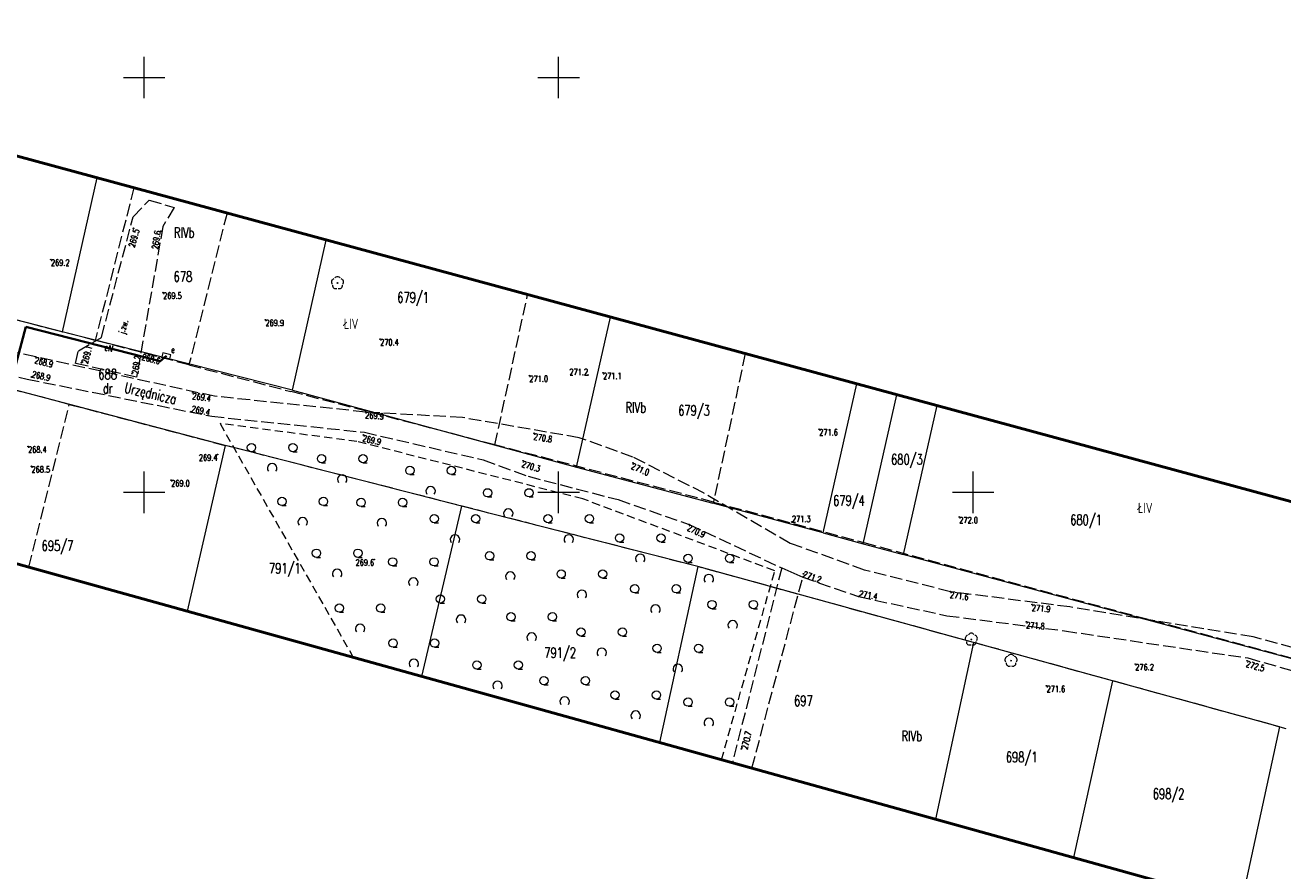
# Model space of a CAD drawing. Header units: metres. Extents: x 7457875 to 7459052, y 5635789 to 5636227.
# Tile 23 of 24: x 7458786 to 7458937, y 5635954 to 5636056. Entities that reach past the tile are written whole.
import ezdxf
from ezdxf.enums import TextEntityAlignment as Align

# ---------------------------------------------------------------- set-up
doc = ezdxf.new("R2010")
doc.units = ezdxf.units.M
doc.header["$MEASUREMENT"] = 0
for name, pattern in [('1', [0]), ('14', [1, -1]), ('2', [1.5, 1, -0.5]), ('GDE', [0]), ('GUK', [2, 1.5, -0.5]), ('KTJZ01', [2, 1.5, -0.5]), ('PTTL', [1.5, 1, -0.5]), ('SUOP03_03', [0]), ('SUOP03_13', [0]), ('SUPE_01', [0])]:
    doc.linetypes.add(name, pattern=pattern)
doc.layers.get('0').update_dxf_attribs({"color": 250, "linetype": 'CONTINUOUS', "lineweight": 100})
for name, color, linetype, lineweight in [('DZIALKI_L_0', 90, '1', 18), ('DZIALKI_T_0', 90, 'CONTINUOUS', 25), ('KRZYZE_L_0', 7, '1', 18), ('KTJZ_E_T_0', 7, 'CONTINUOUS', 15), ('KTJZ_L_0', 7, 'KTJZ01', 18), ('KTUL_E_T_0', 7, 'CONTINUOUS', 25), ('OBOP_T_1', 3, 'CONTINUOUS', 18), ('OBOP_T_3', 7, 'CONTINUOUS', 18), ('PTTL_L_3', 7, 'PTTL', 18), ('RTPW_T_0', 7, 'CONTINUOUS', 15), ('SUOE_L_1', 1, 'SUOP03_13', 35), ('SUPE_E_T_3', 1, 'CONTINUOUS', 15), ('SUPE_L_3', 1, 'SUPE_01', 18), ('SUTE_T_0', 1, 'CONTINUOUS', 18), ('SUUE_E_T_2', 7, 'CONTINUOUS', 15), ('SUUE_T_3', 7, 'CONTINUOUS', 18), ('UZYTKI_L_0', 90, '2', 18), ('UZYTKI_T_0', 90, 'CONTINUOUS', 25), ('ZAKRES_L_0', 1, '1', 50)]:
    doc.layers.add(name, color=color, linetype=linetype, lineweight=lineweight)
doc.styles.get("Standard").update_dxf_attribs({"font": 'Simplex.SHX', "width": 0.75})

# ---------------------------------------------------------------- blocks, each defined once
blk = doc.blocks.new('OBOP02_01')
at = {"linetype": 'Continuous'}
blk.add_circle((0, 0), 0.045, dxfattribs=at)
for centre, start, end in [((-0.36, 0.12), 102.1445, 221.86), ((0, 0.38), 30.1401, 149.8599), ((0.36, 0.12), 318.14, 77.8555), ((-0.22, -0.3), 174.1482, 293.8542), ((0.22, -0.3), 246.1458, 5.8518)]:
    blk.add_arc(centre, 0.375, start, end, dxfattribs=at)
blk = doc.blocks.new('PTTL04')
at = {"linetype": 'Continuous'}
for p, q in [((-2.5, 1.18), (-2, 1.18)), ((2.5, 1.18), (3, 1.18))]:
    blk.add_line(p, q, dxfattribs=at)
for centre in [(-2.5, 1.68), (2.5, 1.68)]:
    blk.add_circle(centre, 0.5, dxfattribs=at)
blk.add_arc((0, -0.82), 0.571, 321.3178, 218.6822, dxfattribs=at)
blk = doc.blocks.new('RTPW01')
at = {"linetype": 'Continuous'}
blk.add_circle((0, 0), 0.045, dxfattribs=at)
blk = doc.blocks.new('WSP')
at = {"linetype": 'Continuous'}
blk.add_circle((0, 0), 0.045, dxfattribs=at)
blk = doc.blocks.new('SUPS01_03')
at = {"linetype": 'Continuous'}
blk.add_circle((0, 0), 0.0625, dxfattribs=at)
blk = doc.blocks.new('SUUS18_01')
at = {"linetype": 'Continuous'}
for p, q in [((0.5, 0.25), (-0.5, 0.25)), ((-0.5, 0.25), (-0.5, -0.25)), ((0.5, -0.25), (0.5, 0.25)), ((-0.5, -0.25), (0.5, -0.25))]:
    blk.add_line(p, q, dxfattribs=at)

msp = doc.modelspace()

# ---------------------------------------------------------------- linework, layer by layer
at = {"layer": 'DZIALKI_L_0', "linetype": 'GDE'}
for p, q in [((7458794.29, 5636037.91), (7458790.1, 5636019.36)), ((7458790.1, 5636019.36), (7458745.54, 5636030.72)), ((7458817.89, 5636012.3), (7458821.97, 5636030.41)), ((7458852.17, 5636003.04), (7458856.27, 5636021.12)), ((7458817.89, 5636012.3), (7458790.1, 5636019.36)), ((7458809.79, 5636005.65), (7458783.11, 5636012.67)), ((7458817.89, 5636012.3), (7458852.17, 5636003.04)), ((7458881.9, 5635995.1), (7458885.96, 5636013.07)), ((7458886.72, 5635993.8), (7458890.78, 5636011.76)), ((7458895.62, 5636010.45), (7458891.56, 5635992.51)), ((7458809.79, 5636005.65), (7458805.18, 5635985.67)), ((7458838.29, 5635998.35), (7458810.16, 5636005.55)), ((7458852.17, 5636003.04), (7458868.61, 5635998.69)), ((7458838.29, 5635998.35), (7458833.47, 5635977.81)), ((7458866.78, 5635991.05), (7458838.29, 5635998.35)), ((7458881.9, 5635995.1), (7458868.61, 5635998.69)), ((7458881.9, 5635995.1), (7458886.72, 5635993.8)), ((7458886.72, 5635993.8), (7458891.56, 5635992.51)), ((7458939.7, 5635979.61), (7458891.56, 5635992.51)), ((7458866.78, 5635991.05), (7458862.16, 5635969.85)), ((7458900.05, 5635981.9), (7458866.78, 5635991.05)), ((7458900.05, 5635981.9), (7458895.47, 5635960.61)), ((7458916.82, 5635977.27), (7458900.05, 5635981.9)), ((7458916.82, 5635977.27), (7458912.1, 5635955.99)), ((7458936.97, 5635971.73), (7458916.82, 5635977.27)), ((7458936.97, 5635971.73), (7458932.32, 5635950.38))]:
    msp.add_line(p, q, dxfattribs=at)
at = {"layer": 'KRZYZE_L_0', "linetype": '1'}
for p, q in [((7458800, 5636047.5), (7458800, 5636052.5)), ((7458850, 5636047.5), (7458850, 5636052.5)), ((7458797.5, 5636050), (7458802.5, 5636050)), ((7458847.5, 5636050), (7458852.5, 5636050)), ((7458800, 5635997.5), (7458800, 5636002.5)), ((7458850, 5635997.5), (7458850, 5636002.5)), ((7458900, 5635997.5), (7458900, 5636002.5)), ((7458797.5, 5636000), (7458802.5, 5636000)), ((7458847.5, 5636000), (7458852.5, 5636000)), ((7458897.5, 5636000), (7458902.5, 5636000))]:
    msp.add_line(p, q, dxfattribs=at)
at = {"layer": 'KTJZ_L_0', "linetype": 'KTJZ01'}
for p, q in [((7458798.67, 5636033.21), (7458800.6, 5636035.22)), ((7458800.6, 5636035.22), (7458803.61, 5636034.33)), ((7458794.86, 5636018.68), (7458798.67, 5636033.21)), ((7458803.61, 5636034.33), (7458802.26, 5636032.05)), ((7458802.26, 5636032.05), (7458799.09, 5636013.88)), ((7458786.92, 5636016.32), (7458762.43, 5636021.73)), ((7458761.43, 5636018.95), (7458785.89, 5636013.65)), ((7458792.07, 5636017.07), (7458794.86, 5636018.68)), ((7458791.74, 5636015.52), (7458792.07, 5636017.07)), ((7458808.49, 5636011.58), (7458786.92, 5636016.32)), ((7458799.09, 5636013.88), (7458791.74, 5636015.52)), ((7458785.89, 5636013.65), (7458808.17, 5636009.16)), ((7458826.7, 5636009.68), (7458808.49, 5636011.58)), ((7458808.17, 5636009.16), (7458826.58, 5636007.24)), ((7458838.41, 5636009.01), (7458826.7, 5636009.68)), ((7458852.48, 5636006.58), (7458838.41, 5636009.01)), ((7458826.58, 5636007.24), (7458840.88, 5636003.91)), ((7458858.97, 5636004.25), (7458852.48, 5636006.58)), ((7458840.88, 5636003.91), (7458846.31, 5636001.93)), ((7458867.55, 5635999.88), (7458858.97, 5636004.25)), ((7458846.31, 5636001.93), (7458857.19, 5635999.12)), ((7458877.95, 5635993.85), (7458867.55, 5635999.88)), ((7458857.19, 5635999.12), (7458865.74, 5635996.12)), ((7458865.74, 5635996.12), (7458876.91, 5635990.88)), ((7458886.91, 5635990.62), (7458877.95, 5635993.85)), ((7458876.91, 5635990.88), (7458870.96, 5635967.41)), ((7458873.31, 5635966.76), (7458879.45, 5635989.76)), ((7458879.45, 5635989.76), (7458886.19, 5635987.44)), ((7458897.26, 5635988.02), (7458886.91, 5635990.62)), ((7458911.68, 5635986.18), (7458897.26, 5635988.02)), ((7458886.19, 5635987.44), (7458896.84, 5635985.13)), ((7458933.76, 5635982.59), (7458911.68, 5635986.18)), ((7458896.84, 5635985.13), (7458911.04, 5635983.3)), ((7458911.04, 5635983.3), (7458933.14, 5635980.03)), ((7458942.51, 5635980.18), (7458933.76, 5635982.59)), ((7458933.14, 5635980.03), (7458941.72, 5635977.57))]:
    msp.add_line(p, q, dxfattribs=at)
at = {"layer": 'KTJZ_L_0', "linetype": '14'}
msp.add_line((7458876.91, 5635990.88), (7458879.45, 5635989.76), dxfattribs=at)
at = {"layer": 'PTTL_L_3', "linetype": 'PTTL'}
for p, q in [((7458809.16, 5636008.29), (7458825.23, 5635980.1)), ((7458825.67, 5636006.13), (7458809.16, 5636008.29)), ((7458852.94, 5635999.2), (7458825.67, 5636006.13)), ((7458876.07, 5635990.54), (7458852.94, 5635999.2)), ((7458869.65, 5635967.77), (7458876.07, 5635990.54))]:
    msp.add_line(p, q, dxfattribs=at)
at = {"layer": 'SUOE_L_1', "linetype": 'SUOP03_03'}
for p, q in [((7458785.74, 5636019.95), (7458783.79, 5636012.66)), ((7458801.94, 5636015.79), (7458785.74, 5636019.95)), ((7458802.69, 5636016.44), (7458801.94, 5636015.79))]:
    msp.add_line(p, q, dxfattribs=at)
at = {"layer": 'SUPE_L_3', "linetype": 'SUPE_01'}
for p, q in [((7458783.79, 5636012.66), (7458785.74, 5636019.95)), ((7458785.74, 5636019.95), (7458801.94, 5636015.79)), ((7458801.94, 5636015.79), (7458802.69, 5636016.44))]:
    msp.add_line(p, q, dxfattribs=at)
at = {"layer": 'UZYTKI_L_0', "linetype": 'GUK'}
for p, q in [((7458798.76, 5636036.7), (7458794.11, 5636018.31)), ((7458810, 5636033.65), (7458805.41, 5636015.37)), ((7458745.58, 5636030.98), (7458790.1, 5636019.36)), ((7458842.32, 5636005.72), (7458846.26, 5636023.83)), ((7458794.11, 5636018.31), (7458790.1, 5636019.36)), ((7458805.41, 5636015.37), (7458794.11, 5636018.31)), ((7458872.51, 5636016.72), (7458868.68, 5635998.83)), ((7458805.41, 5636015.37), (7458817.68, 5636012.16)), ((7458790.98, 5636010.6), (7458783.11, 5636012.67)), ((7458842.32, 5636005.72), (7458817.68, 5636012.16)), ((7458786.09, 5635990.96), (7458790.98, 5636010.6)), ((7458790.98, 5636010.6), (7458809.79, 5636005.65)), ((7458866.78, 5635991.05), (7458809.79, 5636005.65)), ((7458868.68, 5635998.83), (7458842.32, 5636005.72)), ((7458868.68, 5635998.83), (7458886.83, 5635993.94)), ((7458886.83, 5635993.94), (7458939.95, 5635979.62)), ((7458900.05, 5635981.9), (7458866.78, 5635991.05)), ((7458937.75, 5635971.51), (7458900.05, 5635981.9))]:
    msp.add_line(p, q, dxfattribs=at)
at = {"layer": 'ZAKRES_L_0', "linetype": '1'}
for p, q in [((7459010.37, 5635979.36), (7458726.38, 5636056.31)), ((7458773.75, 5635994.39), (7459003.14, 5635930.72))]:
    msp.add_line(p, q, dxfattribs=at)

# ---------------------------------------------------------------- block references
at = {"layer": 'OBOP_T_1'}
for p in [(7458823.33, 5636025.23), (7458899.78, 5635982.27), (7458904.57, 5635979.71)]:
    msp.add_blockref('OBOP02_01', p, dxfattribs=at)
at = {"layer": 'OBOP_T_3'}
for p in [(7458815.45, 5636003.71), (7458823.9, 5636002.37), (7458834.56, 5636000.96), (7458843.93, 5635998.26), (7458819.13, 5635997.22), (7458828.68, 5635997.1), (7458837.5, 5635995.14), (7458851.22, 5635995.14), (7458859.85, 5635992.81), (7458823.29, 5635990.98), (7458844.17, 5635990.67), (7458868.12, 5635990.36), (7458832.48, 5635989.94), (7458852.81, 5635988.47), (7458861.69, 5635986.69), (7458826.05, 5635984.36), (7458838.23, 5635985.46), (7458871, 5635984.79), (7458846.75, 5635983.32), (7458855.2, 5635981.48), (7458832.54, 5635980.14), (7458864.38, 5635979.52), (7458842.64, 5635977.5), (7458850.73, 5635975.61), (7458859.3, 5635973.89), (7458868.12, 5635973.03)]:
    msp.add_blockref('PTTL04', p, dxfattribs=at)
at = {"layer": 'RTPW_T_0'}
for name, p in [('WSP', (7458798.73, 5636031.82)), ('WSP', (7458802.01, 5636031.48)), ('RTPW01', (7458788.76, 5636028.05)), ('RTPW01', (7458802.29, 5636024.07)), ('RTPW01', (7458814.63, 5636020.8)), ('RTPW01', (7458828.47, 5636018.46)), ('RTPW01', (7458786.92, 5636016.32)), ('WSP', (7458792.45, 5636015.63)), ('RTPW01', (7458786.41, 5636013.9)), ('WSP', (7458798.54, 5636014.32)), ('RTPW01', (7458846.47, 5636014.06)), ('WSP', (7458853.55, 5636014.14)), ('RTPW01', (7458855.36, 5636014.4)), ('WSP', (7458805.88, 5636012)), ('WSP', (7458805.66, 5636009.72)), ('RTPW01', (7458826.7, 5636009.68)), ('RTPW01', (7458881.43, 5636007.6)), ('RTPW01', (7458826.46, 5636006.91)), ('WSP', (7458847.06, 5636007.11)), ('RTPW01', (7458786, 5636005.53)), ('RTPW01', (7458808.85, 5636004.56)), ('WSP', (7458786.41, 5636003.13)), ('WSP', (7458845.71, 5636003.81)), ('RTPW01', (7458858.97, 5636003.55)), ('RTPW01', (7458803.26, 5636001.47)), ('WSP', (7458898.33, 5635997.02)), ('RTPW01', (7458865.74, 5635996.12)), ('RTPW01', (7458878.14, 5635996.42)), ('RTPW01', (7458827.75, 5635991.91)), ('RTPW01', (7458879.53, 5635990.17)), ('RTPW01', (7458897.26, 5635988.02)), ('RTPW01', (7458886.19, 5635987.44)), ('WSP', (7458907.11, 5635986.47)), ('WSP', (7458906.42, 5635984.39)), ('WSP', (7458919.56, 5635979.3)), ('RTPW01', (7458933.06, 5635979.7)), ('RTPW01', (7458908.86, 5635976.67)), ('RTPW01', (7458872.04, 5635969.09))]:
    msp.add_blockref(name, p, dxfattribs=at)
at = {"layer": 'SUTE_T_0', "rotation": 359.999997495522}
msp.add_blockref('SUPS01_03', (7458801.94, 5636015.79), dxfattribs=at)
at = {"layer": 'SUUE_T_3', "rotation": 345.5750007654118}
msp.add_blockref('SUUS18_01', (7458802.69, 5636016.44), dxfattribs=at)

# ---------------------------------------------------------------- texts
at = {"layer": 'DZIALKI_T_0', "width": 0.7}
for s, p in [('678', (7458803.56, 5636026.63)), ('679/1', (7458830.54, 5636024.11)), ('688', (7458794.48, 5636014.86)), ('679/3', (7458864.42, 5636010.49)), ('680/3', (7458890.1, 5636004.59)), ('679/4', (7458883.11, 5635999.63)), ('680/1', (7458911.71, 5635997.3)), ('695/7', (7458787.64, 5635994.19)), ('791/1', (7458815.06, 5635991.46)), ('791/2', (7458848.27, 5635981.28)), ('697', (7458878.4, 5635975.49)), ('698/1', (7458903.94, 5635968.71)), ('698/2', (7458921.67, 5635964.28))]:
    msp.add_text(s, height=1.25, dxfattribs=at).set_placement(p, align=Align.TOP_LEFT)
at = {"layer": 'KTJZ_E_T_0', "width": 0.7}
msp.add_text('j.zw.', height=0.75, rotation=73.8013, dxfattribs=at).set_placement((7458797.6, 5636019.93), align=Align.MIDDLE)
at = {"layer": 'KTUL_E_T_0', "width": 0.7}
msp.add_text('Urzędnicza', height=1.25, rotation=346.7642, dxfattribs=at).set_placement((7458800.74, 5636011.82), align=Align.MIDDLE)
at = {"layer": 'RTPW_T_0', "width": 0.7}
for s, rotation, p in [('269.5', 74.1801, (7458798.73, 5636031.82)), ('269.4', 360, (7458808.85, 5636004.56))]:
    msp.add_text(s, height=0.75, rotation=rotation, dxfattribs=at).set_placement(p, align=Align.TOP_RIGHT)
msp.add_text('269.6', height=0.75, rotation=81.2796, dxfattribs=at).set_placement((7458802.01, 5636031.48), align=Align.RIGHT)
for s, rotation, p in [('269.2', 360, (7458788.76, 5636028.05)), ('269.5', 360, (7458802.29, 5636024.07)), ('269.9', 360, (7458814.63, 5636020.8)), ('270.4', 360, (7458828.47, 5636018.46)), ('269.1', 74.6531, (7458792.45, 5636015.63)), ('268.9', 345.149, (7458786.92, 5636016.32)), ('269.2', 82.1203, (7458798.54, 5636014.32)), ('271.0', 360, (7458846.47, 5636014.06)), ('269.4', 351.7896, (7458805.88, 5636012)), ('269.9', 356.029, (7458826.7, 5636009.68)), ('269.9', 347.0702, (7458826.46, 5636006.91)), ('270.8', 350.4039, (7458847.06, 5636007.11)), ('268.4', 360, (7458786, 5636005.53)), ('270.3', 343.1381, (7458845.71, 5636003.81)), ('271.0', 336.8875, (7458858.97, 5636003.55)), ('269.0', 360, (7458803.26, 5636001.47)), ('270.9', 335.1483, (7458865.74, 5635996.12)), ('271.6', 352.6198, (7458897.26, 5635988.02)), ('271.9', 355.4057, (7458907.11, 5635986.47)), ('271.8', 355.4156, (7458906.42, 5635984.39)), ('272.5', 344.6209, (7458933.06, 5635979.7)), ('270.7', 76.2407, (7458872.04, 5635969.09))]:
    msp.add_text(s, height=0.75, rotation=rotation, dxfattribs=at).set_placement(p, align=Align.TOP_LEFT)
for s, rotation, p in [('268.9', 347.0177, (7458786.41, 5636013.9)), ('269.4', 348.3456, (7458805.66, 5636009.72)), ('271.4', 350.0005, (7458886.19, 5635987.44))]:
    msp.add_text(s, height=0.75, rotation=rotation, dxfattribs=at).set_placement(p)
msp.add_text('271.2', height=0.75, dxfattribs=at).set_placement((7458853.55, 5636014.14), align=Align.RIGHT)
for s, p in [('271.1', (7458855.36, 5636014.4)), ('271.6', (7458881.43, 5636007.6)), ('268.5', (7458786.41, 5636003.13)), ('272.0', (7458898.33, 5635997.02)), ('276.2', (7458919.56, 5635979.3)), ('271.6', (7458908.86, 5635976.67))]:
    msp.add_text(s, height=0.75, dxfattribs=at).set_placement(p, align=Align.TOP_LEFT)
msp.add_text('271.3', height=0.75, dxfattribs=at).set_placement((7458878.14, 5635996.42))
msp.add_text('269.6', height=0.75, dxfattribs=at).set_placement((7458827.75, 5635991.91), align=Align.TOP_RIGHT)
msp.add_text('271.2', height=0.75, rotation=340.7028, dxfattribs=at).set_placement((7458879.53, 5635990.17), align=Align.MIDDLE_LEFT)
at = {"layer": 'SUPE_E_T_3', "width": 0.7}
msp.add_text('eN', height=0.75, rotation=345.598, dxfattribs=at).set_placement((7458795.74, 5636017.38), align=Align.MIDDLE)
at = {"layer": 'SUTE_T_0', "width": 0.7}
msp.add_text('268.6', height=0.75, rotation=345.598, dxfattribs=at).set_placement((7458801.94, 5636015.79), align=Align.MIDDLE_RIGHT)
at = {"layer": 'SUUE_E_T_2', "width": 0.7}
msp.add_text('e', height=0.75, dxfattribs=at).set_placement((7458803.26, 5636016.8))
at = {"layer": 'UZYTKI_T_0', "width": 0.7}
for s, p in [('RIVb', (7458803.6, 5636030.68)), ('ŁIV', (7458824.06, 5636019.68)), ('dr', (7458795.02, 5636011.91)), ('RIVb', (7458858.07, 5636009.6)), ('ŁIV', (7458919.86, 5635997.49)), ('RIVb', (7458891.36, 5635970))]:
    msp.add_text(s, height=1.25, dxfattribs=at).set_placement(p)

doc.saveas('drawing.dxf')
